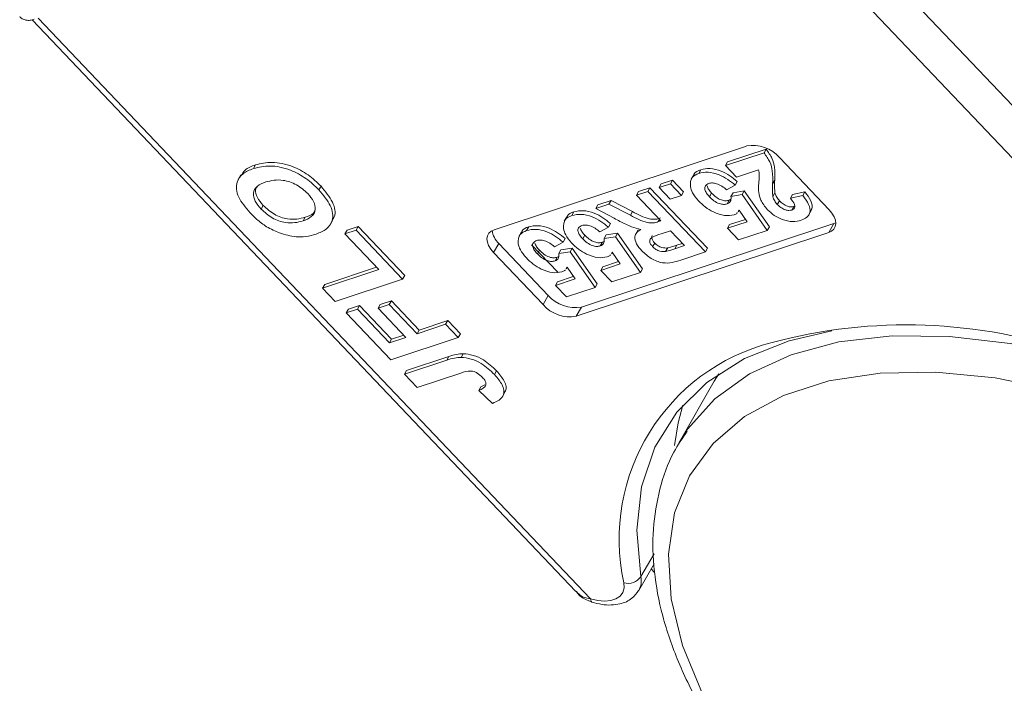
# Model space of a CAD drawing. Header units: millimetres. Extents: x 2517 to 3439, y -761 to -109.
# Tile 22 of 49: x 3024 to 3054, y -267 to -246. Entities that reach past the tile are written whole.
import ezdxf

# ---------------------------------------------------------------- set-up
doc = ezdxf.new("R2010")
doc.units = ezdxf.units.MM

msp = doc.modelspace()

# ---------------------------------------------------------------- linework, layer by layer
at = {"color": 7, "linetype": 'Continuous', "lineweight": 15}
for p, q in [((3060.977, -255.936), (3044.761, -238.871)), ((3043.913, -239.611), (3060.701, -257.277)), ((3023.905, -246.286), (3040.784, -264.047)), ((3041.241, -264.275), (3024.094, -246.233)), ((3038.245, -252.808), (3046.082, -250.208)), ((3045.499, -250.703), (3046.695, -250.306)), ((3046.629, -250.419), (3046.695, -250.306)), ((3045.434, -250.816), (3046.629, -250.419)), ((3047.115, -250.573), (3048.648, -252.186)), ((3030.773, -250.908), (3030.838, -250.794)), ((3044.601, -251.06), (3044.666, -250.947)), ((3045.434, -250.816), (3045.499, -250.703)), ((3045.778, -251.178), (3045.434, -250.816)), ((3046.457, -250.953), (3045.778, -251.178)), ((3030.384, -251.102), (3030.303, -251.244)), ((3043.436, -251.387), (3043.788, -251.27)), ((3043.723, -251.384), (3043.788, -251.27)), ((3043.788, -251.27), (3044.132, -251.632)), ((3044.445, -251.099), (3044.364, -251.241)), ((3046.895, -251.384), (3046.96, -251.27)), ((3032.809, -251.571), (3032.874, -251.457)), ((3042.733, -251.62), (3043.084, -251.504)), ((3043.019, -251.617), (3043.084, -251.504)), ((3043.084, -251.504), (3044.873, -253.386)), ((3043.371, -251.5), (3043.723, -251.384)), ((3043.371, -251.5), (3043.436, -251.387)), ((3043.715, -251.862), (3043.371, -251.5)), ((3043.723, -251.384), (3044.067, -251.746)), ((3045.735, -251.424), (3045.468, -251.566)), ((3045.668, -251.662), (3046.017, -251.605)), ((3045.735, -251.424), (3045.8, -251.311)), ((3045.952, -251.718), (3046.017, -251.605)), ((3046.017, -251.605), (3046.796, -252.716)), ((3041.467, -252.04), (3041.878, -251.904)), ((3041.813, -252.017), (3041.878, -251.904)), ((3041.878, -251.904), (3042.544, -252.245)), ((3042.668, -251.734), (3043.019, -251.617)), ((3042.668, -251.734), (3042.733, -251.62)), ((3043.424, -252.53), (3042.668, -251.734)), ((3043.019, -251.617), (3044.808, -253.499)), ((3044.067, -251.746), (3043.715, -251.862)), ((3044.067, -251.746), (3044.132, -251.632)), ((3044.938, -251.786), (3045.003, -251.673)), ((3045.484, -252.005), (3045.549, -251.892)), ((3045.549, -251.892), (3045.597, -251.864)), ((3045.603, -251.776), (3045.668, -251.662)), ((3045.603, -251.776), (3045.952, -251.718)), ((3045.952, -251.718), (3046.731, -252.83)), ((3046.904, -251.78), (3046.969, -251.667)), ((3047.041, -252.021), (3047.106, -251.908)), ((3047.446, -251.831), (3047.511, -251.717)), ((3047.446, -251.831), (3047.832, -251.749)), ((3047.511, -251.717), (3047.897, -251.636)), ((3047.832, -251.749), (3047.897, -251.636)), ((3031.014, -252.167), (3031.08, -252.054)), ((3041.402, -252.154), (3041.813, -252.017)), ((3041.402, -252.154), (3041.467, -252.04)), ((3041.977, -252.453), (3041.402, -252.154)), ((3041.813, -252.017), (3042.479, -252.358)), ((3045.83, -252.253), (3045.859, -252.204)), ((3045.857, -252.201), (3045.833, -252.235)), ((3046.105, -252.561), (3045.857, -252.201)), ((3047.493, -252.196), (3047.558, -252.083)), ((3047.558, -252.083), (3047.584, -252.069)), ((3048.015, -252.355), (3048.096, -252.213)), ((3032.315, -252.536), (3032.38, -252.423)), ((3033.163, -252.647), (3033.245, -252.505)), ((3040.507, -252.405), (3040.426, -252.547)), ((3040.663, -252.367), (3040.728, -252.254)), ((3042.479, -252.358), (3042.544, -252.245)), ((3043.346, -252.556), (3043.385, -252.488)), ((3045.561, -252.65), (3046.053, -252.487)), ((3033.616, -252.939), (3033.964, -252.823)), ((3033.616, -252.939), (3033.681, -252.826)), ((3033.681, -252.826), (3034.029, -252.71)), ((3033.964, -252.823), (3034.029, -252.71)), ((3033.964, -252.823), (3035.406, -254.34)), ((3034.029, -252.71), (3035.471, -254.227)), ((3039.256, -252.834), (3039.322, -252.72)), ((3048.8, -252.614), (3040.963, -255.214)), ((3041.796, -252.731), (3041.53, -252.873)), ((3041.796, -252.731), (3041.861, -252.618)), ((3042.726, -252.808), (3042.645, -252.95)), ((3043.346, -252.556), (3043.424, -252.53)), ((3045.496, -252.763), (3046.105, -252.561)), ((3045.496, -252.763), (3045.561, -252.65)), ((3045.84, -253.125), (3045.496, -252.763)), ((3046.731, -252.83), (3045.84, -253.125)), ((3046.731, -252.83), (3046.796, -252.716)), ((3048.8, -252.614), (3048.637, -252.897)), ((3048.856, -252.591), (3048.8, -252.614)), ((3034.664, -254.042), (3033.616, -252.939)), ((3039.1, -252.872), (3039.019, -253.014)), ((3040.39, -253.198), (3040.455, -253.084)), ((3048.637, -252.897), (3040.8, -255.497)), ((3040.999, -253.093), (3041.064, -252.98)), ((3041.664, -253.082), (3041.73, -252.969)), ((3041.664, -253.082), (3042.014, -253.025)), ((3041.73, -252.969), (3042.079, -252.911)), ((3042.014, -253.025), (3042.079, -252.911)), ((3042.014, -253.025), (3042.792, -254.136)), ((3042.079, -252.911), (3042.857, -254.023)), ((3043.722, -252.844), (3043.439, -252.938)), ((3044.158, -253.302), (3043.722, -252.844)), ((3038.396, -253.236), (3038.234, -253.519)), ((3039.929, -254.849), (3038.396, -253.236)), ((3040.224, -254.128), (3039.414, -253.275)), ((3039.593, -253.56), (3039.658, -253.446)), ((3040.39, -253.198), (3040.124, -253.339)), ((3040.258, -253.549), (3040.323, -253.435)), ((3040.323, -253.435), (3040.672, -253.378)), ((3040.607, -253.491), (3040.672, -253.378)), ((3040.672, -253.378), (3041.451, -254.489)), ((3041.546, -253.312), (3041.611, -253.199)), ((3041.611, -253.199), (3041.659, -253.171)), ((3043.171, -253.334), (3043.236, -253.221)), ((3043.574, -253.488), (3043.639, -253.375)), ((3043.859, -253.401), (3043.924, -253.288)), ((3043.859, -253.401), (3044.158, -253.302)), ((3043.924, -253.288), (3044.092, -253.232)), ((3044.808, -253.499), (3044.873, -253.386)), ((3039.767, -255.132), (3038.234, -253.519)), ((3040.139, -253.778), (3040.205, -253.665)), ((3040.205, -253.665), (3040.253, -253.638)), ((3040.258, -253.549), (3040.607, -253.491)), ((3040.607, -253.491), (3041.386, -254.603)), ((3041.892, -253.559), (3041.92, -253.51)), ((3041.919, -253.508), (3041.895, -253.542)), ((3042.166, -253.868), (3041.919, -253.508)), ((3044.808, -253.499), (3044.041, -253.754)), ((3032.923, -254.62), (3034.664, -254.042)), ((3032.988, -254.507), (3034.598, -253.972)), ((3040.485, -254.026), (3040.514, -253.977)), ((3040.512, -253.975), (3040.488, -254.008)), ((3040.76, -254.334), (3040.512, -253.975)), ((3041.558, -254.07), (3042.166, -253.868)), ((3041.558, -254.07), (3041.623, -253.956)), ((3041.623, -253.956), (3042.115, -253.793)), ((3042.792, -254.136), (3042.857, -254.023)), ((3035.406, -254.34), (3033.316, -255.033)), ((3035.406, -254.34), (3035.471, -254.227)), ((3040.151, -254.536), (3040.76, -254.334)), ((3040.216, -254.423), (3040.708, -254.26)), ((3041.902, -254.432), (3041.558, -254.07)), ((3042.792, -254.136), (3041.902, -254.432)), ((3032.923, -254.62), (3032.988, -254.507)), ((3033.316, -255.033), (3032.923, -254.62)), ((3040.151, -254.536), (3040.216, -254.423)), ((3040.495, -254.898), (3040.151, -254.536)), ((3041.386, -254.603), (3040.495, -254.898)), ((3041.386, -254.603), (3041.451, -254.489)), ((3039.929, -254.849), (3039.767, -255.132)), ((3033.657, -255.392), (3034.005, -255.276)), ((3033.657, -255.392), (3033.722, -255.279)), ((3033.722, -255.279), (3034.07, -255.163)), ((3034.005, -255.276), (3034.07, -255.163)), ((3034.005, -255.276), (3035.001, -256.324)), ((3034.07, -255.163), (3035.066, -256.211)), ((3034.645, -255.245), (3034.993, -255.13)), ((3034.645, -255.245), (3034.71, -255.132)), ((3035.51, -256.156), (3034.645, -255.245)), ((3034.71, -255.132), (3035.058, -255.017)), ((3034.993, -255.13), (3035.058, -255.017)), ((3034.993, -255.13), (3035.858, -256.04)), ((3035.058, -255.017), (3035.923, -255.927)), ((3040.963, -255.214), (3040.8, -255.497)), ((3035.046, -256.854), (3033.657, -255.392)), ((3035.858, -256.04), (3036.742, -255.747)), ((3035.923, -255.927), (3036.807, -255.633)), ((3036.742, -255.747), (3036.807, -255.633)), ((3036.742, -255.747), (3037.135, -256.16)), ((3036.807, -255.633), (3037.2, -256.047)), ((3035.001, -256.324), (3035.51, -256.156)), ((3037.135, -256.16), (3035.046, -256.854)), ((3035.066, -256.211), (3035.444, -256.086)), ((3035.858, -256.04), (3035.923, -255.927)), ((3037.135, -256.16), (3037.2, -256.047)), ((3035.001, -256.324), (3035.066, -256.211)), ((3035.53, -257.182), (3036.847, -256.745)), ((3036.782, -256.858), (3036.847, -256.745)), ((3037.224, -256.773), (3037.289, -256.66)), ((3035.465, -257.295), (3036.782, -256.858)), ((3035.465, -257.295), (3035.53, -257.182)), ((3035.858, -257.709), (3035.465, -257.295)), ((3037.211, -257.26), (3035.858, -257.709)), ((3038.26, -257.307), (3038.325, -257.194)), ((3045.225, -257.284), (3045.083, -257.518)), ((3037.775, -257.798), (3037.84, -257.685)), ((3037.84, -257.685), (3037.961, -257.625)), ((3045.083, -257.518), (3043.993, -259.415)), ((3038.195, -258.203), (3037.775, -257.798)), ((3038.504, -258), (3038.585, -257.859)), ((3044.201, -259.082), (3043.993, -259.415)), ((3043.213, -262.873), (3042.804, -263.586)), ((3042.742, -264.015), (3043.22, -263.183)), ((3043.231, -263.458), (3043.126, -263.347))]:
    msp.add_line(p, q, dxfattribs=at)
at = {"color": 7, "linetype": 'Continuous', "lineweight": 15, "flags": 128}
for points in [[(3048.648, -252.186), (3048.738, -252.294), (3048.804, -252.405), (3048.844, -252.514), (3048.857, -252.617), (3048.841, -252.71), (3048.798, -252.79), (3048.729, -252.853), (3048.637, -252.897)], [(3038.234, -253.519), (3038.144, -253.411), (3038.078, -253.3), (3038.038, -253.191), (3038.025, -253.088), (3038.041, -252.995), (3038.084, -252.915), (3038.153, -252.852), (3038.245, -252.808)], [(3042.804, -263.586), (3042.676, -262.141), (3042.822, -260.793), (3043.24, -259.564), (3043.923, -258.479), (3044.857, -257.556), (3046.025, -256.812), (3047.407, -256.262), (3048.731, -255.954)], [(3060.166, -258.193), (3058.194, -257.389), (3056.216, -256.769), (3054.268, -256.343), (3052.386, -256.121), (3050.605, -256.104), (3048.957, -256.295), (3047.473, -256.69), (3046.179, -257.28), (3045.1, -258.057), (3044.255, -259.004), (3044.201, -259.082)], [(3054.943, -276.493), (3053.05, -275.494), (3051.247, -274.344), (3049.568, -273.067), (3048.048, -271.689), (3046.717, -270.236), (3045.601, -268.738), (3044.723, -267.224), (3044.099, -265.725), (3043.743, -264.27), (3043.661, -262.888), (3043.854, -261.607), (3044.32, -260.452), (3045.049, -259.447), (3046.027, -258.61), (3047.233, -257.959), (3048.644, -257.507), (3050.232, -257.262), (3051.965, -257.23), (3053.809, -257.412), (3055.728, -257.802), (3057.682, -258.395), (3059.634, -259.178)], [(3043.849, -259.51), (3043.961, -258.81), (3044.111, -258.257)], [(3042.279, -263.777), (3042.285, -263.936), (3042.244, -264.076), (3042.159, -264.192), (3042.032, -264.278), (3041.869, -264.331), (3041.677, -264.348), (3041.465, -264.33), (3041.241, -264.275)], [(3041.284, -264.374), (3041.277, -264.371), (3041.259, -264.353), (3041.247, -264.32), (3041.241, -264.275)]]:
    msp.add_lwpolyline(points, dxfattribs=at)
at = {"color": 7, "linetype": 'Continuous', "lineweight": 15}
for centre, radius, start, end in [((3046.273, -251.313), 1.122, 41.3307, 99.8191), ((3038.855, -252.744), 0.673, 187.4267, 226.9487), ((3040.772, -254.108), 1.122, 221.3307, 279.8191), ((3040.609, -254.392), 1.122, 221.3307, 279.8191), ((3051.045, -271.934), 16.17, 70.9395, 104.9214), ((3048.437, -262.42), 6.306, 104.278, 192.4215), ((3042.405, -263.308), 0.486, 254.9197, 325.0984), ((3042.208, -263.719), 0.611, 331.0119, 12.5849)]:
    msp.add_arc(centre, radius, start, end, dxfattribs=at)
for points, knots in [([(3023.517, -246.187), (3023.543, -246.212), (3023.599, -246.268), (3023.718, -246.304), (3023.844, -246.31), (3023.927, -246.283), (3023.968, -246.27)], [0, 0, 0, 0, 0.206371, 0.453638, 0.731723, 1, 1, 1, 1]), ([(3046.695, -250.306), (3046.762, -250.401), (3046.898, -250.592), (3046.974, -250.923), (3046.965, -251.138), (3046.96, -251.27)], [0, 0, 0, 0, 0.2795508, 0.5593318, 1, 1, 1, 1]), ([(3046.629, -250.419), (3046.697, -250.515), (3046.833, -250.705), (3046.908, -251.036), (3046.9, -251.252), (3046.895, -251.384)], [0, 0, 0, 0, 0.2795508, 0.5593318, 1, 1, 1, 1]), ([(3030.671, -252.288), (3030.534, -252.122), (3030.259, -251.793), (3030.216, -251.339), (3030.427, -251.049), (3030.658, -250.955), (3030.773, -250.908)], [0, 0, 0, 0, 0.279831, 0.558669, 0.779006, 1, 1, 1, 1]), ([(3030.396, -251.129), (3030.431, -251.067), (3030.518, -250.911), (3030.718, -250.838), (3030.838, -250.794)], [0, 0, 0, 0, 0.395475, 1, 1, 1, 1]), ([(3030.773, -250.908), (3030.938, -250.867), (3031.266, -250.786), (3031.879, -250.912), (3032.427, -251.205), (3032.681, -251.449), (3032.809, -251.571)], [0, 0, 0, 0, 0.280551, 0.559488, 0.779434, 1, 1, 1, 1]), ([(3030.838, -250.794), (3031.003, -250.754), (3031.331, -250.673), (3031.944, -250.799), (3032.492, -251.092), (3032.746, -251.335), (3032.874, -251.457)], [0, 0, 0, 0, 0.280551, 0.559488, 0.779434, 1, 1, 1, 1]), ([(3044.455, -251.121), (3044.457, -251.104), (3044.471, -251.011), (3044.578, -250.976), (3044.666, -250.947)], [0, 0, 0, 0, 0.179417, 1, 1, 1, 1]), ([(3044.666, -250.947), (3044.758, -250.927), (3044.94, -250.885), (3045.277, -250.969), (3045.573, -251.123), (3045.724, -251.248), (3045.8, -251.311)], [0, 0, 0, 0, 0.279948, 0.559031, 0.779331, 1, 1, 1, 1]), ([(3046.465, -251.655), (3046.461, -251.575), (3046.456, -251.442), (3046.474, -251.266), (3046.491, -251.117), (3046.469, -251.007), (3046.457, -250.953)], [0, 0, 0, 0, 0.3399849, 0.5601859, 0.7803799, 1, 1, 1, 1]), ([(3032.461, -251.687), (3032.351, -251.589), (3032.131, -251.393), (3031.6, -251.217), (3031.325, -251.284), (3031.156, -251.325)], [0, 0, 0, 0, 0.279991, 0.559768, 1, 1, 1, 1]), ([(3044.341, -251.465), (3044.342, -251.361), (3044.345, -251.174), (3044.523, -251.095), (3044.601, -251.06)], [0, 0, 0, 0, 0.5583531, 1, 1, 1, 1]), ([(3044.601, -251.06), (3044.693, -251.04), (3044.875, -250.999), (3045.212, -251.083), (3045.508, -251.236), (3045.659, -251.362), (3045.735, -251.424)], [0, 0, 0, 0, 0.279948, 0.559031, 0.779331, 1, 1, 1, 1]), ([(3046.96, -251.27), (3046.956, -251.342), (3046.949, -251.471), (3046.963, -251.607), (3046.969, -251.667)], [0, 0, 0, 0, 0.560235, 1, 1, 1, 1]), ([(3031.156, -251.325), (3031.062, -251.362), (3030.874, -251.435), (3030.744, -251.65), (3030.807, -251.921), (3030.945, -252.085), (3031.014, -252.167)], [0, 0, 0, 0, 0.281087, 0.560013, 0.779691, 1, 1, 1, 1]), ([(3030.901, -251.456), (3030.875, -251.491), (3030.808, -251.581), (3030.876, -251.81), (3031.012, -251.972), (3031.08, -252.054)], [0, 0, 0, 0, 0.239807, 0.619359, 1, 1, 1, 1]), ([(3032.809, -251.571), (3032.946, -251.734), (3033.22, -252.061), (3033.269, -252.513), (3033.065, -252.805), (3032.837, -252.898), (3032.722, -252.945)], [0, 0, 0, 0, 0.279942, 0.558704, 0.779045, 1, 1, 1, 1]), ([(3032.874, -251.457), (3033.008, -251.619), (3033.276, -251.942), (3033.351, -252.337), (3033.241, -252.475), (3033.216, -252.507)], [0, 0, 0, 0, 0.435639, 0.86944, 1, 1, 1, 1]), ([(3044.594, -251.911), (3044.523, -251.827), (3044.397, -251.678), (3044.358, -251.53), (3044.341, -251.465)], [0, 0, 0, 0, 0.559534, 1, 1, 1, 1]), ([(3044.914, -251.369), (3044.874, -251.389), (3044.795, -251.43), (3044.778, -251.55), (3044.84, -251.676), (3044.905, -251.75), (3044.938, -251.786)], [0, 0, 0, 0, 0.279573, 0.558664, 0.778923, 1, 1, 1, 1]), ([(3044.859, -251.449), (3044.873, -251.487), (3044.902, -251.563), (3044.969, -251.636), (3045.003, -251.673)], [0, 0, 0, 0, 0.499074, 1, 1, 1, 1]), ([(3045.468, -251.566), (3045.421, -251.528), (3045.327, -251.45), (3045.167, -251.379), (3045.02, -251.348), (3044.949, -251.362), (3044.914, -251.369)], [0, 0, 0, 0, 0.2803, 0.559961, 0.780042, 1, 1, 1, 1]), ([(3046.895, -251.384), (3046.891, -251.456), (3046.884, -251.585), (3046.898, -251.721), (3046.904, -251.78)], [0, 0, 0, 0, 0.560235, 1, 1, 1, 1]), ([(3032.315, -252.536), (3032.409, -252.498), (3032.597, -252.423), (3032.721, -252.205), (3032.666, -251.934), (3032.53, -251.769), (3032.461, -251.687)], [0, 0, 0, 0, 0.281021, 0.560116, 0.779939, 1, 1, 1, 1]), ([(3045.699, -252.347), (3045.605, -252.363), (3045.417, -252.394), (3045.078, -252.278), (3044.797, -252.108), (3044.661, -251.977), (3044.594, -251.911)], [0, 0, 0, 0, 0.279007, 0.558619, 0.779074, 1, 1, 1, 1]), ([(3044.938, -251.786), (3044.981, -251.829), (3045.066, -251.913), (3045.228, -252), (3045.379, -252.03), (3045.449, -252.014), (3045.484, -252.005)], [0, 0, 0, 0, 0.280898, 0.55946, 0.779497, 1, 1, 1, 1]), ([(3045.003, -251.673), (3045.046, -251.715), (3045.131, -251.8), (3045.293, -251.887), (3045.444, -251.917), (3045.514, -251.9), (3045.549, -251.892)], [0, 0, 0, 0, 0.280898, 0.55946, 0.779497, 1, 1, 1, 1]), ([(3045.484, -252.005), (3045.51, -251.993), (3045.562, -251.969), (3045.608, -251.891), (3045.605, -251.819), (3045.603, -251.776)], [0, 0, 0, 0, 0.279963, 0.560065, 1, 1, 1, 1]), ([(3046.736, -252.186), (3046.656, -252.086), (3046.513, -251.905), (3046.48, -251.732), (3046.465, -251.655)], [0, 0, 0, 0, 0.558458, 1, 1, 1, 1]), ([(3046.904, -251.78), (3046.919, -251.825), (3046.945, -251.906), (3047.012, -251.986), (3047.041, -252.021)], [0, 0, 0, 0, 0.560117, 1, 1, 1, 1]), ([(3046.969, -251.667), (3046.984, -251.712), (3047.01, -251.792), (3047.077, -251.872), (3047.106, -251.908)], [0, 0, 0, 0, 0.560117, 1, 1, 1, 1]), ([(3047.106, -251.908), (3047.142, -251.942), (3047.213, -252.012), (3047.348, -252.083), (3047.472, -252.104), (3047.529, -252.09), (3047.558, -252.083)], [0, 0, 0, 0, 0.280664, 0.559461, 0.779366, 1, 1, 1, 1]), ([(3047.493, -252.196), (3047.517, -252.186), (3047.565, -252.165), (3047.596, -252.103), (3047.576, -251.987), (3047.5, -251.895), (3047.446, -251.831)], [0, 0, 0, 0, 0.187236, 0.374084, 0.560696, 1, 1, 1, 1]), ([(3047.832, -251.749), (3047.901, -251.84), (3048.04, -252.02), (3048.079, -252.27), (3047.969, -252.433), (3047.846, -252.486), (3047.784, -252.512)], [0, 0, 0, 0, 0.2807519, 0.5589701, 0.7792745, 1, 1, 1, 1]), ([(3047.897, -251.636), (3047.965, -251.726), (3048.1, -251.904), (3048.151, -252.124), (3048.091, -252.202), (3048.076, -252.221)], [0, 0, 0, 0, 0.432576, 0.861248, 1, 1, 1, 1]), ([(3031.014, -252.167), (3031.123, -252.265), (3031.34, -252.462), (3031.871, -252.645), (3032.147, -252.578), (3032.315, -252.536)], [0, 0, 0, 0, 0.280278, 0.559877, 1, 1, 1, 1]), ([(3031.08, -252.054), (3031.188, -252.152), (3031.405, -252.349), (3031.936, -252.532), (3032.212, -252.464), (3032.38, -252.423)], [0, 0, 0, 0, 0.280278, 0.559877, 1, 1, 1, 1]), ([(3032.38, -252.423), (3032.482, -252.389), (3032.631, -252.339), (3032.68, -252.218), (3032.696, -252.179)], [0, 0, 0, 0, 0.6762653, 1, 1, 1, 1]), ([(3040.728, -252.254), (3040.819, -252.233), (3041.001, -252.192), (3041.338, -252.276), (3041.634, -252.429), (3041.786, -252.555), (3041.861, -252.618)], [0, 0, 0, 0, 0.279948, 0.559031, 0.779331, 1, 1, 1, 1]), ([(3047.784, -252.512), (3047.699, -252.533), (3047.531, -252.575), (3047.22, -252.512), (3046.935, -252.372), (3046.802, -252.248), (3046.736, -252.186)], [0, 0, 0, 0, 0.280568, 0.55975, 0.779795, 1, 1, 1, 1]), ([(3047.041, -252.021), (3047.077, -252.056), (3047.148, -252.125), (3047.283, -252.196), (3047.407, -252.217), (3047.464, -252.203), (3047.493, -252.196)], [0, 0, 0, 0, 0.2806635, 0.5594614, 0.7793655, 1, 1, 1, 1]), ([(3031.184, -252.714), (3031.078, -252.64), (3030.89, -252.509), (3030.738, -252.355), (3030.671, -252.288)], [0, 0, 0, 0, 0.559564, 1, 1, 1, 1]), ([(3040.402, -252.772), (3040.404, -252.667), (3040.407, -252.48), (3040.584, -252.402), (3040.663, -252.367)], [0, 0, 0, 0, 0.558353, 1, 1, 1, 1]), ([(3040.516, -252.427), (3040.519, -252.411), (3040.532, -252.317), (3040.64, -252.282), (3040.728, -252.254)], [0, 0, 0, 0, 0.179417, 1, 1, 1, 1]), ([(3040.663, -252.367), (3040.754, -252.346), (3040.936, -252.305), (3041.273, -252.389), (3041.569, -252.543), (3041.721, -252.668), (3041.796, -252.731)], [0, 0, 0, 0, 0.279948, 0.559031, 0.779331, 1, 1, 1, 1]), ([(3042.802, -252.798), (3042.708, -252.776), (3042.552, -252.739), (3042.335, -252.64), (3042.155, -252.549), (3042.037, -252.485), (3041.977, -252.453)], [0, 0, 0, 0, 0.339579, 0.559591, 0.779787, 1, 1, 1, 1]), ([(3042.479, -252.358), (3042.653, -252.451), (3042.896, -252.579), (3043.199, -252.607), (3043.297, -252.573), (3043.346, -252.556)], [0, 0, 0, 0, 0.561022, 0.779295, 1, 1, 1, 1]), ([(3042.544, -252.245), (3042.718, -252.337), (3042.961, -252.466), (3043.264, -252.494), (3043.362, -252.46), (3043.411, -252.443)], [0, 0, 0, 0, 0.561022, 0.779295, 1, 1, 1, 1]), ([(3045.802, -252.279), (3045.798, -252.285), (3045.777, -252.318), (3045.733, -252.334), (3045.699, -252.347)], [0, 0, 0, 0, 0.200446, 1, 1, 1, 1]), ([(3032.1, -253.025), (3031.928, -252.999), (3031.621, -252.951), (3031.318, -252.786), (3031.184, -252.714)], [0, 0, 0, 0, 0.5599557, 1, 1, 1, 1]), ([(3038.996, -253.238), (3038.997, -253.134), (3039, -252.947), (3039.178, -252.868), (3039.256, -252.834)], [0, 0, 0, 0, 0.5583531, 1, 1, 1, 1]), ([(3039.11, -252.894), (3039.112, -252.877), (3039.126, -252.784), (3039.233, -252.749), (3039.322, -252.72)], [0, 0, 0, 0, 0.179417, 1, 1, 1, 1]), ([(3039.256, -252.834), (3039.348, -252.813), (3039.53, -252.772), (3039.867, -252.856), (3040.163, -253.009), (3040.314, -253.135), (3040.39, -253.198)], [0, 0, 0, 0, 0.2799484, 0.5590305, 0.7793307, 1, 1, 1, 1]), ([(3039.322, -252.72), (3039.413, -252.7), (3039.595, -252.658), (3039.932, -252.742), (3040.228, -252.896), (3040.379, -253.021), (3040.455, -253.084)], [0, 0, 0, 0, 0.2799484, 0.5590305, 0.7793307, 1, 1, 1, 1]), ([(3040.655, -253.218), (3040.585, -253.134), (3040.458, -252.984), (3040.419, -252.837), (3040.402, -252.772)], [0, 0, 0, 0, 0.559534, 1, 1, 1, 1]), ([(3040.976, -252.676), (3040.936, -252.696), (3040.857, -252.736), (3040.84, -252.857), (3040.902, -252.983), (3040.967, -253.056), (3040.999, -253.093)], [0, 0, 0, 0, 0.279573, 0.558664, 0.778923, 1, 1, 1, 1]), ([(3040.92, -252.756), (3040.935, -252.794), (3040.964, -252.869), (3041.031, -252.943), (3041.064, -252.98)], [0, 0, 0, 0, 0.499074, 1, 1, 1, 1]), ([(3041.53, -252.873), (3041.483, -252.834), (3041.389, -252.757), (3041.228, -252.686), (3041.081, -252.654), (3041.011, -252.669), (3040.976, -252.676)], [0, 0, 0, 0, 0.2803, 0.559961, 0.780042, 1, 1, 1, 1]), ([(3042.836, -253.468), (3042.773, -253.393), (3042.647, -253.244), (3042.602, -253.033), (3042.671, -252.886), (3042.759, -252.827), (3042.802, -252.798)], [0, 0, 0, 0, 0.279954, 0.558933, 0.779174, 1, 1, 1, 1]), ([(3032.722, -252.945), (3032.617, -252.976), (3032.431, -253.031), (3032.201, -253.027), (3032.1, -253.025)], [0, 0, 0, 0, 0.560171, 1, 1, 1, 1]), ([(3040.124, -253.339), (3040.076, -253.301), (3039.982, -253.223), (3039.822, -253.152), (3039.675, -253.121), (3039.604, -253.135), (3039.569, -253.142)], [0, 0, 0, 0, 0.2803, 0.559961, 0.780042, 1, 1, 1, 1]), ([(3040.999, -253.093), (3041.042, -253.135), (3041.128, -253.219), (3041.29, -253.307), (3041.44, -253.336), (3041.511, -253.32), (3041.546, -253.312)], [0, 0, 0, 0, 0.280898, 0.55946, 0.779497, 1, 1, 1, 1]), ([(3041.064, -252.98), (3041.107, -253.022), (3041.193, -253.106), (3041.355, -253.194), (3041.505, -253.223), (3041.576, -253.207), (3041.611, -253.199)], [0, 0, 0, 0, 0.280898, 0.55946, 0.779497, 1, 1, 1, 1]), ([(3041.546, -253.312), (3041.572, -253.3), (3041.623, -253.276), (3041.67, -253.198), (3041.667, -253.126), (3041.664, -253.082)], [0, 0, 0, 0, 0.279963, 0.560065, 1, 1, 1, 1]), ([(3043.439, -252.938), (3043.332, -252.968), (3043.199, -253.007), (3043.087, -253.098), (3043.072, -253.169), (3043.101, -253.253), (3043.148, -253.307), (3043.171, -253.334)], [0, 0, 0, 0, 0.500962, 0.625785, 0.750436, 0.875032, 1, 1, 1, 1]), ([(3043.159, -252.991), (3043.151, -253.012), (3043.135, -253.055), (3043.167, -253.14), (3043.213, -253.194), (3043.236, -253.221)], [0, 0, 0, 0, 0.3275035, 0.6632492, 1, 1, 1, 1]), ([(3039.249, -253.684), (3039.178, -253.6), (3039.052, -253.451), (3039.013, -253.303), (3038.996, -253.238)], [0, 0, 0, 0, 0.559534, 1, 1, 1, 1]), ([(3039.569, -253.142), (3039.53, -253.163), (3039.45, -253.203), (3039.433, -253.324), (3039.495, -253.45), (3039.56, -253.523), (3039.593, -253.56)], [0, 0, 0, 0, 0.279573, 0.558664, 0.778923, 1, 1, 1, 1]), ([(3039.514, -253.222), (3039.528, -253.26), (3039.558, -253.336), (3039.624, -253.409), (3039.658, -253.446)], [0, 0, 0, 0, 0.499074, 1, 1, 1, 1]), ([(3039.658, -253.446), (3039.701, -253.489), (3039.786, -253.573), (3039.948, -253.66), (3040.099, -253.69), (3040.169, -253.673), (3040.205, -253.665)], [0, 0, 0, 0, 0.280898, 0.55946, 0.779497, 1, 1, 1, 1]), ([(3041.76, -253.653), (3041.666, -253.669), (3041.478, -253.701), (3041.14, -253.585), (3040.858, -253.415), (3040.723, -253.283), (3040.655, -253.218)], [0, 0, 0, 0, 0.279007, 0.558619, 0.779074, 1, 1, 1, 1]), ([(3043.171, -253.334), (3043.203, -253.364), (3043.266, -253.424), (3043.421, -253.495), (3043.516, -253.491), (3043.574, -253.488)], [0, 0, 0, 0, 0.281129, 0.561183, 1, 1, 1, 1]), ([(3043.236, -253.221), (3043.268, -253.251), (3043.331, -253.311), (3043.486, -253.382), (3043.581, -253.377), (3043.639, -253.375)], [0, 0, 0, 0, 0.281129, 0.561183, 1, 1, 1, 1]), ([(3043.574, -253.488), (3043.628, -253.473), (3043.725, -253.446), (3043.818, -253.415), (3043.859, -253.401)], [0, 0, 0, 0, 0.559921, 1, 1, 1, 1]), ([(3043.639, -253.375), (3043.693, -253.36), (3043.791, -253.333), (3043.883, -253.302), (3043.924, -253.288)], [0, 0, 0, 0, 0.559921, 1, 1, 1, 1]), ([(3040.354, -254.12), (3040.26, -254.136), (3040.072, -254.167), (3039.733, -254.051), (3039.452, -253.881), (3039.316, -253.75), (3039.249, -253.684)], [0, 0, 0, 0, 0.279007, 0.558619, 0.779074, 1, 1, 1, 1]), ([(3039.593, -253.56), (3039.636, -253.602), (3039.721, -253.686), (3039.883, -253.773), (3040.034, -253.803), (3040.104, -253.787), (3040.139, -253.778)], [0, 0, 0, 0, 0.280898, 0.55946, 0.779497, 1, 1, 1, 1]), ([(3040.139, -253.778), (3040.165, -253.766), (3040.217, -253.743), (3040.263, -253.664), (3040.26, -253.592), (3040.258, -253.549)], [0, 0, 0, 0, 0.279963, 0.560065, 1, 1, 1, 1]), ([(3041.864, -253.585), (3041.859, -253.592), (3041.838, -253.624), (3041.795, -253.64), (3041.76, -253.653)], [0, 0, 0, 0, 0.200446, 1, 1, 1, 1]), ([(3044.041, -253.754), (3043.956, -253.78), (3043.788, -253.832), (3043.534, -253.857), (3043.298, -253.788), (3043.066, -253.675), (3042.927, -253.551), (3042.836, -253.468)], [0, 0, 0, 0, 0.251143, 0.500527, 0.625735, 0.75105, 1, 1, 1, 1]), ([(3040.457, -254.052), (3040.453, -254.058), (3040.432, -254.091), (3040.388, -254.107), (3040.354, -254.12)], [0, 0, 0, 0, 0.200446, 1, 1, 1, 1]), ([(3036.782, -256.858), (3036.858, -256.833), (3036.993, -256.79), (3037.154, -256.778), (3037.224, -256.773)], [0, 0, 0, 0, 0.560294, 1, 1, 1, 1]), ([(3036.847, -256.745), (3036.923, -256.72), (3037.058, -256.676), (3037.219, -256.665), (3037.289, -256.66)], [0, 0, 0, 0, 0.560294, 1, 1, 1, 1]), ([(3037.224, -256.773), (3037.326, -256.784), (3037.529, -256.805), (3037.923, -256.986), (3038.132, -257.186), (3038.26, -257.307)], [0, 0, 0, 0, 0.280122, 0.560355, 1, 1, 1, 1]), ([(3037.289, -256.66), (3037.391, -256.67), (3037.594, -256.692), (3037.988, -256.873), (3038.197, -257.072), (3038.325, -257.194)], [0, 0, 0, 0, 0.280122, 0.560355, 1, 1, 1, 1]), ([(3037.887, -257.396), (3037.836, -257.347), (3037.76, -257.274), (3037.623, -257.21), (3037.428, -257.186), (3037.307, -257.227), (3037.211, -257.26)], [0, 0, 0, 0, 0.249396, 0.374426, 0.499454, 1, 1, 1, 1]), ([(3037.982, -257.656), (3037.988, -257.635), (3037.999, -257.593), (3037.975, -257.501), (3037.92, -257.436), (3037.887, -257.396)], [0, 0, 0, 0, 0.280672, 0.560844, 1, 1, 1, 1]), ([(3038.26, -257.307), (3038.353, -257.415), (3038.536, -257.629), (3038.574, -257.931), (3038.421, -258.111), (3038.271, -258.172), (3038.195, -258.203)], [0, 0, 0, 0, 0.280246, 0.558416, 0.778827, 1, 1, 1, 1]), ([(3038.325, -257.194), (3038.415, -257.3), (3038.594, -257.511), (3038.651, -257.768), (3038.579, -257.85), (3038.565, -257.865)], [0, 0, 0, 0, 0.451914, 0.900481, 1, 1, 1, 1]), ([(3037.775, -257.798), (3037.824, -257.779), (3037.909, -257.745), (3037.96, -257.683), (3037.982, -257.656)], [0, 0, 0, 0, 0.561018, 1, 1, 1, 1]), ([(3044.247, -259.064), (3044.1, -259.279), (3043.722, -259.83), (3043.365, -260.857), (3043.156, -262.098), (3043.188, -263.422), (3043.448, -264.807), (3043.939, -266.235), (3044.653, -267.685), (3045.58, -269.13), (3046.701, -270.546), (3047.998, -271.912), (3049.449, -273.204), (3051.03, -274.406), (3052.718, -275.495), (3054.038, -276.225), (3054.786, -276.58), (3054.933, -276.649)], [0, 0, 0, 0, 0.044628, 0.114325, 0.184062, 0.254492, 0.325936, 0.398283, 0.471194, 0.544346, 0.617504, 0.690587, 0.763581, 0.836503, 0.909381, 0.982247, 1, 1, 1, 1]), ([(3040.793, -264.039), (3040.81, -264.063), (3040.903, -264.192), (3041.079, -264.31), (3041.246, -264.352), (3041.287, -264.362)], [0, 0, 0, 0, 0.143461, 0.786552, 1, 1, 1, 1]), ([(3040.794, -264.037), (3040.854, -264.1), (3040.976, -264.228), (3041.152, -264.259), (3041.241, -264.275)], [0, 0, 0, 0, 0.492838, 1, 1, 1, 1]), ([(3041.284, -264.374), (3041.389, -264.402), (3041.69, -264.482), (3042.127, -264.466), (3042.529, -264.301), (3042.672, -264.101), (3042.735, -264.012)], [0, 0, 0, 0, 0.182478, 0.521241, 0.787971, 1, 1, 1, 1])]:
    msp.add_open_spline(points, degree=3, knots=knots, dxfattribs=at)

doc.saveas('drawing.dxf')
